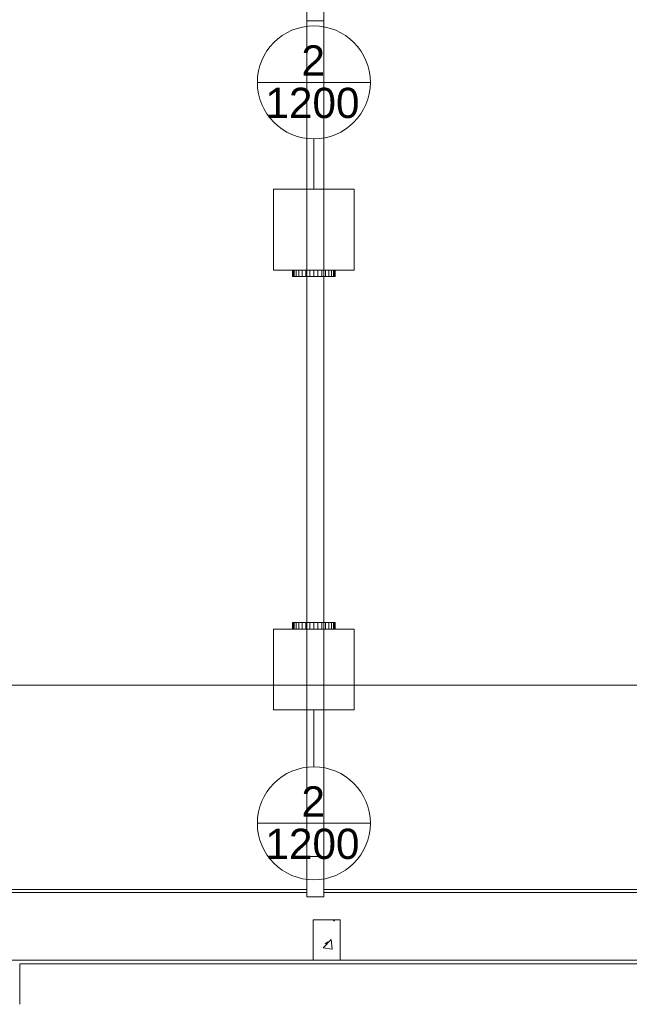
# Model space of a CAD drawing. Header units: metres. Extents: x 2.9 to 42.3, y -72.9 to -49.3.
# Tile 115 of 256: x 16.8 to 21.3, y -68.8 to -61.5. Entities that reach past the tile are written whole.
import ezdxf

# ---------------------------------------------------------------- set-up
doc = ezdxf.new("R2010")
doc.units = ezdxf.units.M
doc.linetypes.add('Oculto 1_5', pattern=[0.0022, 0.0015, -0.0007])
for name, color, linetype, lineweight in [('A-COLS', 7, 'Continuous', 18), ('A-DETL', 7, 'Oculto 1_5', 18), ('A-GENM', 7, 'Continuous', 18), ('A-WALL', 7, 'Continuous', 18), ('DUTOS', 7, 'Continuous', 18), ('G-ANNO-SYMB', 7, 'Continuous', 9), ('G-IMPT', 7, 'Continuous', 18), ('S-COLS', 7, 'Continuous', 18)]:
    doc.layers.add(name, color=color, linetype=linetype, lineweight=lineweight)
doc.layers.add('M-HVAC-CDFF-IDEN', color=1, linetype='Continuous', lineweight=9, true_color=0xff0000)
doc.styles.add('Arial_2', font='arial.ttf', dxfattribs={"height": 0.225})

# ---------------------------------------------------------------- blocks, each defined once
blk = doc.blocks.new('Paredes 15 - Paredes 6-6874455-2PAV')
at = {"layer": 'A-WALL', "color": 253, "true_color": 0xaaaaaa}
for p, q in [((18.8885, -67.9396), (15.5137, -67.9396)), ((22.4173, -67.9396), (19.0149, -67.9396)), ((12.8908, -68.442), (31.9487, -68.442))]:
    blk.add_line(p, q, dxfattribs=at)
blk = doc.blocks.new('Modelos genéricos 24 - Modelos genéricos 2-6876269-2PAV')
at = {"layer": 'A-GENM', "color": 253, "true_color": 0xaaaaaa}
for p, q in [((18.8885, -61.4604), (18.8885, -55.1404)), ((19.0149, -55.1404), (19.0149, -61.4604)), ((18.8885, -67.6706), (18.8885, -61.4604)), ((19.0149, -61.4604), (18.8885, -61.4604)), ((19.0149, -61.4604), (19.0149, -67.6706)), ((18.8885, -67.9719), (18.8885, -67.6706)), ((19.0149, -67.6706), (18.8885, -67.6706)), ((19.0149, -67.6706), (19.0149, -67.9719)), ((19.0149, -67.9719), (18.8885, -67.9719))]:
    blk.add_line(p, q, dxfattribs=at)
blk = doc.blocks.new('Paredes 14 - Paredes 21-7832839-2PAV')
at = {"layer": 'A-WALL', "color": 253, "true_color": 0xaaaaaa}
for p, q in [((18.8885, -67.9156), (15.5137, -67.9156)), ((22.4173, -67.9156), (19.0149, -67.9156)), ((15.5137, -67.9396), (18.8885, -67.9396)), ((19.0149, -67.9396), (22.4173, -67.9396))]:
    blk.add_line(p, q, dxfattribs=at)
blk = doc.blocks.new('4 GRE - ESCOLA DE CINEMA E AUDIOVISUAL CINE REX R07_rvt-1-2PAV')
at = {"layer": 'S-COLS', "true_color": 0xaaaaaa}
h = blk.add_hatch(dxfattribs=at)
h.set_pattern_fill('FP_1', color=253, style=0, pattern_type=2)
h.set_pattern_definition([(50, (21.555, -62.929), (0.546555, -0.047815), [0.05715, -0.62865]), (355, (21.555, -62.929), (-0.10573, 0.573166), [0.04572, -0.50292]), (100.451, (21.601, -62.933), (0.440828, 0.52535), [0.04857, -0.53427]), (46.184, (21.555, -62.776), (0.81324, -0.12613), [0.08573, -0.94298]), (96.636, (21.623, -62.787), (0.71221, 0.74229), [0.07286, -0.80141]), (351.184, (21.555, -62.776), (0.71222, 0.74227), [0.06858, -0.75438]), (21, (21.631, -62.814), (0.454846, -0.306795), [0.05715, -0.62865]), (326, (21.631, -62.814), (0.185405, 0.55256), [0.04572, -0.50292]), (71.451, (21.669, -62.84), (0.64025, 0.245763), [0.04857, -0.53427]), (37.5, (21.555, -62.929), (0.009261, 0.253667), [0.02515, -0.47168, 0.02515, -0.48539, -0.50482]), (37.5, (21.555, -62.929), (0.009261, 0.253667), [-1.007, 0.02515, -0.47968]), (7.5, (21.555, -62.929), (0.200456, 0.300546), [0.02515, -0.26594, 0.02515, -0.46025, -0.1924]), (7.5, (21.555, -62.929), (0.200456, 0.300546), [-0.77648, 0.02515, -0.16726]), (327.5, (21.385, -62.929), (0.406768, -0.017188), [0.02515, -0.16535, 0.02515, -0.56921, -0.78867]), (327.5, (21.385, -62.929), (0.406768, -0.017188), [-0.78486, 0.02515, -0.76352]), (317.5, (21.309, -62.929), (0.444383, 0.07628), [0.02515, -0.2225, 0.02515, -0.36957, -0.56007]), (317.5, (21.309, -62.929), (0.444383, 0.07628), [-0.64237, 0.02515, -0.53492])])
h.paths.add_polyline_path([(19.136, -68.4426), (19.136, -68.1426), (18.936, -68.1426), (18.936, -68.4426)])
at = {"layer": 'S-COLS', "color": 253, "true_color": 0xaaaaaa}
for p, q in [((18.936, -68.1426), (18.936, -68.4426)), ((19.136, -68.1426), (18.936, -68.1426)), ((19.136, -68.4426), (19.136, -68.1426)), ((18.936, -68.4426), (19.136, -68.4426))]:
    blk.add_line(p, q, dxfattribs=at)
at = {"layer": 'A-GENM', "color": 253, "lineweight": 18, "true_color": 0xaaaaaa}
blk.add_blockref('Modelos genéricos 24 - Modelos genéricos 2-6876269-2PAV', (0, 0), dxfattribs=at)
at = {"layer": 'A-WALL', "color": 253, "lineweight": 18, "true_color": 0xaaaaaa}
for name in ['Paredes 15 - Paredes 6-6874455-2PAV', 'Paredes 14 - Paredes 21-7832839-2PAV']:
    blk.add_blockref(name, (0, 0), dxfattribs=at)
blk = doc.blocks.new('Family - P43-300270-2PAV')
at = {"layer": 'S-COLS', "color": 253, "true_color": 0xaaaaaa}
for p, q in [((-0.1, 0.15), (-0.1, -0.15)), ((0.1, 0.15), (-0.1, 0.15)), ((0.1, -0.15), (0.1, 0.15)), ((-0.1, -0.15), (0.1, -0.15))]:
    blk.add_line(p, q, dxfattribs=at)
blk = doc.blocks.new('Family - P43-301625-2PAV')
at = {"layer": 'S-COLS', "color": 253, "true_color": 0xaaaaaa}
for p, q in [((-0.1, 0.15), (-0.1, -0.15)), ((0.1, 0.15), (-0.1, 0.15)), ((0.1, -0.15), (0.1, 0.15)), ((-0.1, -0.15), (0.1, -0.15))]:
    blk.add_line(p, q, dxfattribs=at)
blk = doc.blocks.new('ESTRUTURAL CINE REX _011_IFC-1-2PAV')
at = {"layer": 'A-COLS', "color": 253, "lineweight": 18, "true_color": 0xaaaaaa}
blk.add_blockref('Family - P43-301625-2PAV', (19.0373, -68.292), dxfattribs=at)
at = {"layer": 'S-COLS', "color": 253, "lineweight": 18, "true_color": 0xaaaaaa}
blk.add_blockref('Family - P43-300270-2PAV', (19.0373, -68.292), dxfattribs=at)
blk = doc.blocks.new('VD-HM 600 - TROX_VD-H_600_dxf_QMODEL_ea4a9665_03a1_4a21_9de9_3bffcf8ca7c3-806091-2PAV')
at = {"layer": 'G-IMPT', "color": 1, "true_color": 0xff0000}
for p, q in [((0.324, 0.3), (-0.276, 0.3)), ((-0.276, 0.3), (-0.276, -0.3)), ((0.324, 0.3), (0.324, -0.3)), ((-0.324, 0.1545), (-0.324, 0.1575)), ((-0.276, 0.1575), (-0.324, 0.1575)), ((-0.324, 0.1455), (-0.324, 0.1545)), ((-0.276, 0.1545), (-0.324, 0.1545)), ((-0.324, 0.131), (-0.324, 0.1455)), ((-0.276, 0.1455), (-0.324, 0.1455)), ((-0.324, 0.1114), (-0.324, 0.131)), ((-0.276, 0.131), (-0.324, 0.131)), ((-0.324, 0.0875), (-0.324, 0.1114)), ((-0.276, 0.1114), (-0.324, 0.1114)), ((-0.324, 0.0603), (-0.324, 0.0875)), ((-0.276, 0.0875), (-0.324, 0.0875)), ((-0.324, 0.0307), (-0.324, 0.0603)), ((-0.276, 0.0603), (-0.324, 0.0603)), ((-0.324, 0.0307), (-0.324, 0)), ((-0.276, 0.0307), (-0.324, 0.0307)), ((-0.324, 0), (-0.324, -0.0307)), ((-0.276, 0), (-0.324, 0)), ((-0.324, -0.0603), (-0.324, -0.0307)), ((-0.276, -0.0307), (-0.324, -0.0307)), ((-0.324, -0.0875), (-0.324, -0.0603)), ((-0.276, -0.0603), (-0.324, -0.0603)), ((-0.324, -0.1114), (-0.324, -0.0875)), ((-0.276, -0.0875), (-0.324, -0.0875)), ((-0.324, -0.131), (-0.324, -0.1114)), ((-0.276, -0.1114), (-0.324, -0.1114)), ((-0.324, -0.1455), (-0.324, -0.131)), ((-0.276, -0.131), (-0.324, -0.131)), ((-0.324, -0.1545), (-0.324, -0.1455)), ((-0.276, -0.1455), (-0.324, -0.1455)), ((-0.324, -0.1575), (-0.324, -0.1545)), ((-0.276, -0.1545), (-0.324, -0.1545)), ((-0.276, -0.1575), (-0.324, -0.1575)), ((0.324, -0.3), (-0.276, -0.3))]:
    blk.add_line(p, q, dxfattribs=at)
blk = doc.blocks.new('VD-HM 600 - TROX_VD-H_600_dxf-806090-2PAV')
blk.add_blockref('VD-HM 600 - TROX_VD-H_600_dxf_QMODEL_ea4a9665_03a1_4a21_9de9_3bffcf8ca7c3-806091-2PAV', (0, 0))
blk = doc.blocks.new('VD-HM 600 - TROX_VD-H_600_dxf_QMODEL_ea4a9665_03a1_4a21_9de9_3bffcf8ca7c3-V97-2PAV')
at = {"layer": 'A-DETL', "color": 1, "linetype": 'Continuous', "true_color": 0xff0000}
for p, q in [((-0.276, 0.1545), (-0.324, 0.1545)), ((-0.276, 0.1455), (-0.324, 0.1455)), ((-0.276, 0.131), (-0.324, 0.131)), ((-0.276, 0.1114), (-0.324, 0.1114)), ((-0.276, 0.0875), (-0.324, 0.0875)), ((-0.276, 0.0603), (-0.324, 0.0603)), ((-0.276, 0.0307), (-0.324, 0.0307)), ((-0.276, 0), (-0.324, 0)), ((-0.276, -0.0307), (-0.324, -0.0307)), ((-0.276, -0.0603), (-0.324, -0.0603)), ((-0.276, -0.0875), (-0.324, -0.0875)), ((-0.276, -0.1114), (-0.324, -0.1114)), ((-0.276, -0.131), (-0.324, -0.131)), ((-0.276, -0.1455), (-0.324, -0.1455)), ((-0.276, -0.1545), (-0.324, -0.1545))]:
    blk.add_line(p, q, dxfattribs=at)
at = {"layer": 'G-IMPT', "color": 1, "true_color": 0xff0000}
for p, q in [((0.324, 0.3), (-0.276, 0.3)), ((-0.276, 0.3), (-0.276, -0.3)), ((0.324, 0.3), (0.324, -0.3)), ((-0.324, 0.1545), (-0.324, 0.1575)), ((-0.276, 0.1575), (-0.324, 0.1575)), ((-0.324, 0.1455), (-0.324, 0.1545)), ((-0.276, 0.1545), (-0.324, 0.1545)), ((-0.324, 0.131), (-0.324, 0.1455)), ((-0.276, 0.1455), (-0.324, 0.1455)), ((-0.324, 0.1114), (-0.324, 0.131)), ((-0.276, 0.131), (-0.324, 0.131)), ((-0.324, 0.0875), (-0.324, 0.1114)), ((-0.276, 0.1114), (-0.324, 0.1114)), ((-0.324, 0.0603), (-0.324, 0.0875)), ((-0.276, 0.0875), (-0.324, 0.0875)), ((-0.324, 0.0307), (-0.324, 0.0603)), ((-0.276, 0.0603), (-0.324, 0.0603)), ((-0.324, 0.0307), (-0.324, 0)), ((-0.276, 0.0307), (-0.324, 0.0307)), ((-0.324, 0), (-0.324, -0.0307)), ((-0.276, 0), (-0.324, 0)), ((-0.324, -0.0603), (-0.324, -0.0307)), ((-0.276, -0.0307), (-0.324, -0.0307)), ((-0.324, -0.0875), (-0.324, -0.0603)), ((-0.276, -0.0603), (-0.324, -0.0603)), ((-0.324, -0.1114), (-0.324, -0.0875)), ((-0.276, -0.0875), (-0.324, -0.0875)), ((-0.324, -0.131), (-0.324, -0.1114)), ((-0.276, -0.1114), (-0.324, -0.1114)), ((-0.324, -0.1455), (-0.324, -0.131)), ((-0.276, -0.131), (-0.324, -0.131)), ((-0.324, -0.1545), (-0.324, -0.1455)), ((-0.276, -0.1455), (-0.324, -0.1455)), ((-0.324, -0.1575), (-0.324, -0.1545)), ((-0.276, -0.1545), (-0.324, -0.1545)), ((-0.276, -0.1575), (-0.324, -0.1575)), ((0.324, -0.3), (-0.276, -0.3))]:
    blk.add_line(p, q, dxfattribs=at)
blk = doc.blocks.new('VD-HM 600 - TROX_VD-H_600_dxf-V106-2PAV')
for name in ['VD-HM 600 - TROX_VD-H_600_dxf_QMODEL_ea4a9665_03a1_4a21_9de9_3bffcf8ca7c3-806091-2PAV', 'VD-HM 600 - TROX_VD-H_600_dxf_QMODEL_ea4a9665_03a1_4a21_9de9_3bffcf8ca7c3-V97-2PAV']:
    blk.add_blockref(name, (0, 0))
blk = doc.blocks.new('VD-HM 600 - VD-HM 600-V107-2PAV')
for name in ['VD-HM 600 - TROX_VD-H_600_dxf-806090-2PAV', 'VD-HM 600 - TROX_VD-H_600_dxf-V106-2PAV']:
    blk.add_blockref(name, (-0.02375, 0))
blk = doc.blocks.new('VD-HM 600 - TROX_VD-H_600_dxf-V114-2PAV')
for name in ['VD-HM 600 - TROX_VD-H_600_dxf_QMODEL_ea4a9665_03a1_4a21_9de9_3bffcf8ca7c3-806091-2PAV', 'VD-HM 600 - TROX_VD-H_600_dxf_QMODEL_ea4a9665_03a1_4a21_9de9_3bffcf8ca7c3-V97-2PAV']:
    blk.add_blockref(name, (0, 0))
blk = doc.blocks.new('VD-HM 600 - VD-HM 600-V115-2PAV')
for name in ['VD-HM 600 - TROX_VD-H_600_dxf-806090-2PAV', 'VD-HM 600 - TROX_VD-H_600_dxf-V114-2PAV']:
    blk.add_blockref(name, (-0.02375, 0))
blk = doc.blocks.new('M_Identificador de terminal de ar_BTS - Em caixas-852561-2PAV')
at = {"layer": 'M-HVAC-CDFF-IDEN'}
blk.add_line((-0.0056, 0), (0.0056, 0), dxfattribs=at)
blk.add_circle((0, 0), 0.0056, dxfattribs=at)

msp = doc.modelspace()

# ---------------------------------------------------------------- linework, layer by layer
at = {"layer": 'DUTOS', "color": 96, "true_color": 0x008000}
for p in [(16.755, -68.7702), (36.0954, -68.4702)]:
    msp.add_line(p, (16.755, -68.4702), dxfattribs=at)
at = {"layer": 'G-ANNO-SYMB'}
msp.add_line((4.1178, -66.3976), (40.6306, -66.3976), dxfattribs=at)
at = {"layer": 'M-HVAC-CDFF-IDEN'}
for p, q in [((18.9413, -62.7119), (18.9413, -62.3369)), ((18.9413, -66.5809), (18.9413, -67.0048))]:
    msp.add_line(p, q, dxfattribs=at)

# ---------------------------------------------------------------- block references
at = {"lineweight": 5}
for name in ['4 GRE - ESCOLA DE CINEMA E AUDIOVISUAL CINE REX R07_rvt-1-2PAV', 'ESTRUTURAL CINE REX _011_IFC-1-2PAV']:
    msp.add_blockref(name, (0, 0), dxfattribs=at)
at = {"layer": 'A-DETL', "color": 1, "linetype": 'Continuous', "true_color": 0xff0000}
for name, p, rotation in [('VD-HM 600 - VD-HM 600-V115-2PAV', (18.9413, -63.0122), 89.9999999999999), ('VD-HM 600 - VD-HM 600-V107-2PAV', (18.9413, -66.2807), 269.9999999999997)]:
    msp.add_blockref(name, p, dxfattribs=dict(at, rotation=rotation))
at = {"layer": 'M-HVAC-CDFF-IDEN', "xscale": 74.99999999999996, "yscale": 74.99999999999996, "zscale": 74.99999999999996}
for p in [(18.9413, -61.9169), (18.9413, -67.4248)]:
    msp.add_blockref('M_Identificador de terminal de ar_BTS - Em caixas-852561-2PAV', p, dxfattribs=at)

# ---------------------------------------------------------------- texts
at = {"layer": 'M-HVAC-CDFF-IDEN', "color": 7, "char_height": 0.225, "attachment_point": 1, "style": 'Arial_2'}
for s, insert, width in [('2', (18.8492, -61.6418), 0.216456), ('1200', (18.5814, -61.9569), 0.865822), ('2', (18.8492, -67.1497), 0.216456), ('1200', (18.5814, -67.4648), 0.865822)]:
    msp.add_mtext(s, dxfattribs=dict(at, insert=insert, width=width))

doc.saveas('drawing.dxf')
